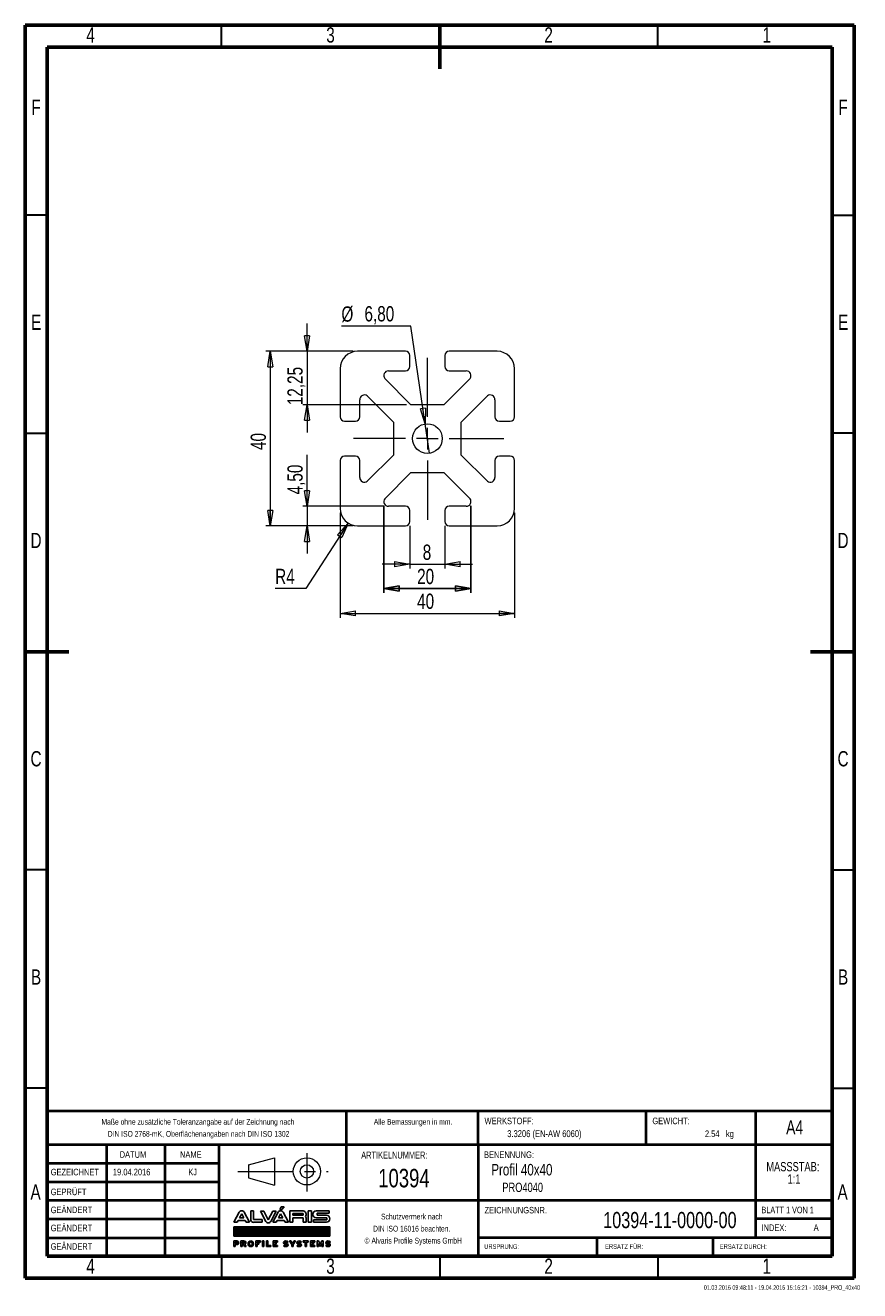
# Model space of a CAD drawing. Header units: millimetres. Extents: x 15 to 206, y 2 to 292.
import ezdxf

# ---------------------------------------------------------------- set-up
doc = ezdxf.new("R2010")
doc.units = ezdxf.units.MM
doc.header["$PDSIZE"] = -1
doc.linetypes.add('CENTERX2', pattern=[20.32, 12.7, -2.54, 2.54, -2.54])
for name, color, linetype in [('FORMAT', 7, 'Continuous'), ('GRAU', 8, 'Continuous'), ('SLD-0', 179, 'Continuous')]:
    doc.layers.add(name, color=color, linetype=linetype)
doc.styles.add('SLDTEXTSTYLE0', font='TXT', dxfattribs={"width": 0.75})
doc.styles.add('SLDTEXTSTYLE1', font='TXT', dxfattribs={"width": 0.692308})
doc.styles.add('SLDTEXTSTYLE2', font='TXT', dxfattribs={"width": 0.7})
doc.dimstyles.new('SLDDIMSTYLE0', dxfattribs={"dimtxt": 3.5, "dimasz": 3.556, "dimexe": 0, "dimexo": 0.0625, "dimgap": 0.875, "dimtad": 1, "dimrnd": 1e-09, "dimzin": 12, "dimdsep": 46, "dimtxsty": 'SLDTEXTSTYLE0', "dimblk1": 'CLOSED', "dimblk2": 'CLOSED', "dimsah": 1, "dimcen": 0.09, "dimadec": 0, "dimazin": 3, "dimtfac": 1, "dimtofl": 0, "dimtmove": 0, "dimatfit": 3, "dimldrblk": 'CLOSED', "dimfxl": 1, "dimfrac": 2, "dimtolj": 1, "dimtzin": 12, "dimarcsym": 0})
doc.dimstyles.new('SLDDIMSTYLE1', dxfattribs={"dimtxt": 3.5, "dimasz": 3.556, "dimexe": 0, "dimexo": 0.0625, "dimgap": 0.875, "dimtad": 0, "dimtih": 1, "dimtoh": 1, "dimrnd": 1e-09, "dimzin": 12, "dimdsep": 46, "dimtxsty": 'SLDTEXTSTYLE0', "dimblk1": 'NONE', "dimblk2": 'CLOSED', "dimsah": 1, "dimcen": 0, "dimadec": 0, "dimazin": 3, "dimtfac": 1, "dimtmove": 0, "dimatfit": 3, "dimldrblk": 'NONE', "dimfxl": 1, "dimfrac": 2, "dimtolj": 1, "dimtzin": 12, "dimarcsym": 0})
doc.dimstyles.new('SLDDIMSTYLE2', dxfattribs={"dimtxt": 3.5, "dimasz": 3.556, "dimexe": 0, "dimexo": 0.0625, "dimgap": 0.875, "dimtad": 1, "dimrnd": 1e-09, "dimzin": 12, "dimdsep": 46, "dimtxsty": 'SLDTEXTSTYLE0', "dimblk1": 'CLOSED', "dimblk2": 'CLOSED', "dimsah": 1, "dimcen": 0.09, "dimadec": 0, "dimazin": 3, "dimtfac": 1, "dimtmove": 0, "dimatfit": 0, "dimldrblk": 'CLOSED', "dimfxl": 1, "dimfrac": 2, "dimtolj": 1, "dimtzin": 12, "dimarcsym": 0})
doc.dimstyles.new('SLDDIMSTYLE3', dxfattribs={"dimtxt": 3.5, "dimasz": 3.556, "dimexe": 0, "dimexo": 0.0625, "dimgap": 0.875, "dimtad": 0, "dimtih": 1, "dimtoh": 1, "dimrnd": 1e-09, "dimzin": 12, "dimdsep": 46, "dimtxsty": 'SLDTEXTSTYLE0', "dimblk1": 'CLOSED', "dimblk2": 'CLOSED', "dimsah": 1, "dimcen": 0, "dimadec": 0, "dimazin": 3, "dimtfac": 1, "dimtofl": 0, "dimtmove": 0, "dimatfit": 3, "dimldrblk": 'CLOSED', "dimfxl": 1, "dimfrac": 2, "dimtolj": 1, "dimtzin": 12, "dimarcsym": 0})

# ---------------------------------------------------------------- blocks, each defined once
blk = doc.blocks.new('Block2')
at = {"color": 7, "linetype": 'Continuous', "lineweight": 0}
for p, q in [((276.07, 30.81), (282.06, 32.4)), ((282.06, 32.4), (282.06, 26.16)), ((276.07, 30.81), (276.07, 27.78)), ((276.07, 27.78), (282.06, 26.16))]:
    blk.add_line(p, q, dxfattribs=at)
at = {"color": 7, "linetype": 'CENTERX2', "lineweight": 0}
for p, q in [((289.49, 33.46), (289.49, 24.67)), ((273.66, 29.29), (294.36, 29.29))]:
    blk.add_line(p, q, dxfattribs=at)
at = {"color": 7, "linetype": 'Continuous', "lineweight": 0}
for radius in [3.12, 1.52]:
    blk.add_circle((289.49, 29.29), radius, dxfattribs=at)
blk.add_attdef('AUTOATTR7', (0, 0), '', height=1, dxfattribs=at)
blk = doc.blocks.new('ALVARIS-LOGO_BL1')
at = {"layer": 'SLD-0', "color": 2, "linetype": 'Continuous'}
for p, q in [((-368.6, 33.5), (-327.7, 110.4)), ((-325.1, 67.6), (-308.8, 98.1)), ((-308.8, 98.1), (-292.6, 67.6)), ((-249, 33.5), (-289.9, 110.4)), ((-239.9, 121.2), (-218.3, 121.2)), ((-239.9, 121.2), (-239.9, 55)), ((-218.3, 121.2), (-218.3, 55)), ((-139.8, 117.8), (-165.3, 117.8)), ((-165.3, 117.8), (-124.3, 40.9)), ((-105.4, 53.2), (-139.8, 117.8)), ((-71, 117.8), (-105.4, 53.2)), ((-45.6, 117.8), (-86.5, 40.9)), ((-71.1, 33.5), (-30.2, 110.4)), ((-45.6, 117.8), (-71, 117.8)), ((-27.6, 67.6), (-11.3, 98.1)), ((-18.5, 130.5), (-6, 152.4)), ((-18.5, 130.5), (-2.9, 130.5)), ((-11.3, 98.1), (4.9, 67.6)), ((-6, 152.4), (14.6, 152.4)), ((-2.9, 130.5), (14.6, 152.4)), ((48.5, 33.5), (7.6, 110.4)), ((59.3, 33.5), (59.3, 121.2)), ((59.3, 121.2), (161.1, 121.2)), ((82.2, 100.8), (82.2, 88)), ((161.1, 100.8), (82.2, 100.8)), ((161.1, 88), (161.1, 100.8)), ((198.5, 33.5), (198.5, 121.2)), ((198.5, 121.2), (224.9, 121.2)), ((224.9, 33.5), (224.9, 121.2)), ((260.8, 121.2), (359.8, 121.2)), ((359.8, 102.2), (267.3, 102.2)), ((267.3, 102.2), (267.3, 88)), ((359.8, 121.2), (359.8, 102.2)), ((-368.6, 33.5), (-343.2, 33.5)), ((-343.2, 33.5), (-335.2, 48.5)), ((-335.2, 48.5), (-282.4, 48.5)), ((-292.6, 67.6), (-325.1, 67.6)), ((-282.4, 48.5), (-274.4, 33.5)), ((-274.4, 33.5), (-249, 33.5)), ((-218.3, 55), (-151.8, 55)), ((-151.8, 33.5), (-218.3, 33.5)), ((-151.8, 55), (-151.8, 33.5)), ((-71.1, 33.5), (-45.7, 33.5)), ((-45.7, 33.5), (-37.7, 48.5)), ((-37.7, 48.5), (15.1, 48.5)), ((4.9, 67.6), (-27.6, 67.6)), ((15.1, 48.5), (23.1, 33.5)), ((23.1, 33.5), (48.5, 33.5)), ((82.2, 33.5), (59.3, 33.5)), ((82.2, 88), (161.1, 88)), ((82.2, 67.6), (82.2, 33.5)), ((82.2, 67.6), (161.1, 67.6)), ((161.1, 67.6), (161.1, 33.5)), ((161.1, 33.5), (184, 33.5)), ((184, 33.5), (184, 67.6)), ((224.9, 33.5), (198.5, 33.5)), ((241.1, 33.5), (241.1, 52.7)), ((241.1, 52.7), (341.3, 52.7)), ((241.1, 33.5), (340, 33.5)), ((341.3, 67.6), (260.8, 67.6)), ((267.3, 88), (340, 88)), ((341.3, 52.7), (341.3, 67.6)), ((-368.6, -1.7), (365.4, -1.7)), ((-368.6, -72.5), (-368.6, -1.7)), ((365.4, -1.7), (-368.6, -1.7)), ((-368.6, -1.7), (-368.6, -72.5)), ((-368.6, -71.5), (-298.8, -1.7)), ((-368.6, -67.5), (-302.8, -1.7)), ((-368.6, -63.6), (-306.7, -1.7)), ((-368.6, -59.6), (-310.7, -1.7)), ((-368.6, -55.7), (-314.6, -1.7)), ((-368.6, -51.7), (-318.6, -1.7)), ((-368.6, -47.8), (-322.5, -1.7)), ((-368.6, -43.8), (-326.5, -1.7)), ((-368.6, -39.9), (-330.5, -1.7)), ((-368.6, -35.9), (-334.4, -1.7)), ((-368.6, -31.9), (-338.4, -1.7)), ((-368.6, -28), (-342.3, -1.7)), ((-368.6, -24), (-346.3, -1.7)), ((-368.6, -20.1), (-350.2, -1.7)), ((-368.6, -16.1), (-354.2, -1.7)), ((-368.6, -12.2), (-358.1, -1.7)), ((-368.6, -8.2), (-362.1, -1.7)), ((-368.6, -4.3), (-366, -1.7)), ((365.4, -72.5), (-368.6, -72.5)), ((-368.6, -72.5), (365.4, -72.5)), ((-365.7, -72.5), (-294.9, -1.7)), ((-361.7, -72.5), (-290.9, -1.7)), ((-357.8, -72.5), (-287, -1.7)), ((-353.8, -72.5), (-283, -1.7)), ((-349.8, -72.5), (-279.1, -1.7)), ((-345.9, -72.5), (-275.1, -1.7)), ((-341.9, -72.5), (-271.2, -1.7)), ((-338, -72.5), (-267.2, -1.7)), ((-334, -72.5), (-263.2, -1.7)), ((-330.1, -72.5), (-259.3, -1.7)), ((-326.1, -72.5), (-255.3, -1.7)), ((-322.2, -72.5), (-251.4, -1.7)), ((-318.2, -72.5), (-247.4, -1.7)), ((-314.3, -72.5), (-243.5, -1.7)), ((-310.3, -72.5), (-239.5, -1.7)), ((-306.4, -72.5), (-235.6, -1.7)), ((-302.4, -72.5), (-231.6, -1.7)), ((-298.5, -72.5), (-227.7, -1.7)), ((-294.5, -72.5), (-223.7, -1.7)), ((-290.5, -72.5), (-219.8, -1.7)), ((-286.6, -72.5), (-215.8, -1.7)), ((-282.6, -72.5), (-211.8, -1.7)), ((-278.7, -72.5), (-207.9, -1.7)), ((-274.7, -72.5), (-203.9, -1.7)), ((-270.8, -72.5), (-200, -1.7)), ((-266.8, -72.5), (-196, -1.7)), ((-262.9, -72.5), (-192.1, -1.7)), ((-258.9, -72.5), (-188.1, -1.7)), ((-255, -72.5), (-184.2, -1.7)), ((-251, -72.5), (-180.2, -1.7)), ((-247.1, -72.5), (-176.3, -1.7)), ((-243.1, -72.5), (-172.3, -1.7)), ((-239.2, -72.5), (-168.4, -1.7)), ((-235.2, -72.5), (-164.4, -1.7)), ((-231.2, -72.5), (-160.5, -1.7)), ((-227.3, -72.5), (-156.5, -1.7)), ((-223.3, -72.5), (-152.5, -1.7)), ((-219.4, -72.5), (-148.6, -1.7)), ((-215.4, -72.5), (-144.6, -1.7)), ((-211.5, -72.5), (-140.7, -1.7)), ((-207.5, -72.5), (-136.7, -1.7)), ((-203.6, -72.5), (-132.8, -1.7)), ((-199.6, -72.5), (-128.8, -1.7)), ((-195.7, -72.5), (-124.9, -1.7)), ((-191.7, -72.5), (-120.9, -1.7)), ((-187.8, -72.5), (-117, -1.7)), ((-183.8, -72.5), (-113, -1.7)), ((-179.8, -72.5), (-109.1, -1.7)), ((-175.9, -72.5), (-105.1, -1.7)), ((-171.9, -72.5), (-101.2, -1.7)), ((-168, -72.5), (-97.2, -1.7)), ((-164, -72.5), (-93.2, -1.7)), ((-160.1, -72.5), (-89.3, -1.7)), ((-156.1, -72.5), (-85.3, -1.7)), ((-152.2, -72.5), (-81.4, -1.7)), ((-148.2, -72.5), (-77.4, -1.7)), ((-144.3, -72.5), (-73.5, -1.7)), ((-140.3, -72.5), (-69.5, -1.7)), ((-136.4, -72.5), (-65.6, -1.7)), ((-132.4, -72.5), (-61.6, -1.7)), ((-128.5, -72.5), (-57.7, -1.7)), ((-124.5, -72.5), (-53.7, -1.7)), ((-120.5, -72.5), (-49.8, -1.7)), ((-116.6, -72.5), (-45.8, -1.7)), ((-112.6, -72.5), (-41.8, -1.7)), ((-108.7, -72.5), (-37.9, -1.7)), ((-104.7, -72.5), (-33.9, -1.7)), ((-100.8, -72.5), (-30, -1.7)), ((-96.8, -72.5), (-26, -1.7)), ((-92.9, -72.5), (-22.1, -1.7)), ((-88.9, -72.5), (-18.1, -1.7)), ((-85, -72.5), (-14.2, -1.7)), ((-81, -72.5), (-10.2, -1.7)), ((-77.1, -72.5), (-6.3, -1.7)), ((-73.1, -72.5), (-2.3, -1.7)), ((-69.2, -72.5), (1.6, -1.7)), ((-65.2, -72.5), (5.6, -1.7)), ((-61.2, -72.5), (9.5, -1.7)), ((-57.3, -72.5), (13.5, -1.7)), ((-53.3, -72.5), (17.5, -1.7)), ((-49.4, -72.5), (21.4, -1.7)), ((-45.4, -72.5), (25.4, -1.7)), ((-41.5, -72.5), (29.3, -1.7)), ((-37.5, -72.5), (33.3, -1.7)), ((-33.6, -72.5), (37.2, -1.7)), ((-29.6, -72.5), (41.2, -1.7)), ((-25.7, -72.5), (45.1, -1.7)), ((-21.7, -72.5), (49.1, -1.7)), ((-17.8, -72.5), (53, -1.7)), ((-13.8, -72.5), (57, -1.7)), ((-9.8, -72.5), (60.9, -1.7)), ((-5.9, -72.5), (64.9, -1.7)), ((-1.9, -72.5), (68.8, -1.7)), ((2, -72.5), (72.8, -1.7)), ((6, -72.5), (76.8, -1.7)), ((9.9, -72.5), (80.7, -1.7)), ((13.9, -72.5), (84.7, -1.7)), ((17.8, -72.5), (88.6, -1.7)), ((21.8, -72.5), (92.6, -1.7)), ((25.7, -72.5), (96.5, -1.7)), ((29.7, -72.5), (100.5, -1.7)), ((33.6, -72.5), (104.4, -1.7)), ((37.6, -72.5), (108.4, -1.7)), ((41.5, -72.5), (112.3, -1.7)), ((45.5, -72.5), (116.3, -1.7)), ((49.5, -72.5), (120.2, -1.7)), ((53.4, -72.5), (124.2, -1.7)), ((57.4, -72.5), (128.1, -1.7)), ((61.3, -72.5), (132.1, -1.7)), ((65.3, -72.5), (136.1, -1.7)), ((69.2, -72.5), (140, -1.7)), ((73.2, -72.5), (144, -1.7)), ((77.1, -72.5), (147.9, -1.7)), ((81.1, -72.5), (151.9, -1.7)), ((85, -72.5), (155.8, -1.7)), ((89, -72.5), (159.8, -1.7)), ((92.9, -72.5), (163.7, -1.7)), ((96.9, -72.5), (167.7, -1.7)), ((100.8, -72.5), (171.6, -1.7)), ((104.8, -72.5), (175.6, -1.7)), ((108.8, -72.5), (179.5, -1.7)), ((112.7, -72.5), (183.5, -1.7)), ((116.7, -72.5), (187.5, -1.7)), ((120.6, -72.5), (191.4, -1.7)), ((124.6, -72.5), (195.4, -1.7)), ((128.5, -72.5), (199.3, -1.7)), ((132.5, -72.5), (203.3, -1.7)), ((136.4, -72.5), (207.2, -1.7)), ((140.4, -72.5), (211.2, -1.7)), ((144.3, -72.5), (215.1, -1.7)), ((148.3, -72.5), (219.1, -1.7)), ((152.2, -72.5), (223, -1.7)), ((156.2, -72.5), (227, -1.7)), ((160.1, -72.5), (230.9, -1.7)), ((164.1, -72.5), (234.9, -1.7)), ((168.1, -72.5), (238.8, -1.7)), ((172, -72.5), (242.8, -1.7)), ((176, -72.5), (246.8, -1.7)), ((179.9, -72.5), (250.7, -1.7)), ((183.9, -72.5), (254.7, -1.7)), ((187.8, -72.5), (258.6, -1.7)), ((191.8, -72.5), (262.6, -1.7)), ((195.7, -72.5), (266.5, -1.7)), ((199.7, -72.5), (270.5, -1.7)), ((203.6, -72.5), (274.4, -1.7)), ((207.6, -72.5), (278.4, -1.7)), ((211.5, -72.5), (282.3, -1.7)), ((215.5, -72.5), (286.3, -1.7)), ((219.5, -72.5), (290.2, -1.7)), ((223.4, -72.5), (294.2, -1.7)), ((227.4, -72.5), (298.1, -1.7)), ((231.3, -72.5), (302.1, -1.7)), ((235.3, -72.5), (306.1, -1.7)), ((239.2, -72.5), (310, -1.7)), ((243.2, -72.5), (314, -1.7)), ((247.1, -72.5), (317.9, -1.7)), ((251.1, -72.5), (321.9, -1.7)), ((255, -72.5), (325.8, -1.7)), ((259, -72.5), (329.8, -1.7)), ((262.9, -72.5), (333.7, -1.7)), ((266.9, -72.5), (337.7, -1.7)), ((270.8, -72.5), (341.6, -1.7)), ((274.8, -72.5), (345.6, -1.7)), ((278.8, -72.5), (349.5, -1.7)), ((282.7, -72.5), (353.5, -1.7)), ((286.7, -72.5), (357.5, -1.7)), ((290.6, -72.5), (361.4, -1.7)), ((294.6, -72.5), (365.4, -1.7)), ((298.5, -72.5), (365.4, -5.6)), ((302.5, -72.5), (365.4, -9.5)), ((306.4, -72.5), (365.4, -13.5)), ((310.4, -72.5), (365.4, -17.4)), ((314.3, -72.5), (365.4, -21.4)), ((318.3, -72.5), (365.4, -25.3)), ((322.2, -72.5), (365.4, -29.3)), ((326.2, -72.5), (365.4, -33.2)), ((330.1, -72.5), (365.4, -37.2)), ((334.1, -72.5), (365.4, -41.1)), ((338.1, -72.5), (365.4, -45.1)), ((342, -72.5), (365.4, -49.1)), ((346, -72.5), (365.4, -53)), ((349.9, -72.5), (365.4, -57)), ((353.9, -72.5), (365.4, -60.9)), ((357.8, -72.5), (365.4, -64.9)), ((361.8, -72.5), (365.4, -68.8)), ((365.4, -1.7), (365.4, -72.5)), ((365.4, -72.5), (365.4, -1.7)), ((-368.6, -108.1), (-368.6, -152.4)), ((-368.6, -108.1), (-345.2, -108.1)), ((-368.6, -152.4), (-359.4, -152.4)), ((-359.4, -127.2), (-359.4, -117.3)), ((-359.4, -117.3), (-346.2, -117.3)), ((-359.4, -127.2), (-346.2, -127.2)), ((-359.4, -152.4), (-359.4, -136.5)), ((-359.4, -136.5), (-345.2, -136.5)), ((-314.5, -108.1), (-314.5, -152.4)), ((-314.5, -108.1), (-291.1, -108.1)), ((-314.5, -152.4), (-305.3, -152.4)), ((-305.3, -127.2), (-305.3, -117.3)), ((-305.3, -117.3), (-292, -117.3)), ((-305.3, -127.2), (-292, -127.2)), ((-305.3, -152.4), (-305.3, -136.5)), ((-305.3, -136.5), (-295.3, -136.5)), ((-295.3, -136.5), (-286.5, -152.4)), ((-275, -152.4), (-286.5, -152.4)), ((-284.6, -134.9), (-275, -152.4)), ((-200.9, -108.1), (-166.2, -108.1)), ((-200.9, -152.4), (-200.9, -108.1)), ((-191.2, -152.4), (-200.9, -152.4)), ((-166.2, -117.3), (-191.2, -117.3)), ((-191.2, -117.3), (-191.2, -124.8)), ((-191.2, -124.8), (-176.7, -124.8)), ((-176.7, -133.5), (-191.2, -133.5)), ((-191.2, -133.5), (-191.2, -152.4)), ((-176.7, -124.8), (-176.7, -133.5)), ((-166.2, -108.1), (-166.2, -117.3)), ((-149.7, -108.1), (-140, -108.1)), ((-149.7, -152.4), (-149.7, -108.1)), ((-140, -152.4), (-149.7, -152.4)), ((-140, -108.1), (-140, -152.4)), ((-119.3, -108.1), (-119.3, -152.4)), ((-109.6, -108.1), (-119.3, -108.1)), ((-119.3, -152.4), (-85.2, -152.4)), ((-109.6, -142.7), (-109.6, -108.1)), ((-85.2, -142.7), (-109.6, -142.7)), ((-85.2, -152.4), (-85.2, -142.7)), ((-68.9, -152.4), (-68.9, -108.1)), ((-68.9, -108.1), (-35, -108.1)), ((-35, -152.4), (-68.9, -152.4)), ((-35, -117.3), (-58.9, -117.3)), ((-58.9, -117.3), (-58.9, -124.8)), ((-58.9, -124.8), (-45.3, -124.8)), ((-45.3, -132.9), (-58.9, -132.9)), ((-58.9, -132.9), (-58.9, -142.7)), ((-58.9, -142.7), (-35, -142.7)), ((-45.3, -124.8), (-45.3, -132.9)), ((-35, -108.1), (-35, -117.3)), ((-35, -142.7), (-35, -152.4)), ((17.6, -139.1), (10.3, -145.2)), ((27, -126.1), (28.9, -126.1)), ((27, -135.3), (28.9, -135.3)), ((38.3, -122.2), (45.7, -116.2)), ((55.9, -108.1), (67.4, -108.1)), ((74.5, -135.1), (55.9, -108.1)), ((67.4, -108.1), (79.2, -127.4)), ((74.5, -152.4), (74.5, -135.1)), ((83.9, -152.4), (74.5, -152.4)), ((79.2, -127.4), (91, -108.1)), ((102.5, -108.1), (83.9, -135.1)), ((83.9, -135.1), (83.9, -152.4)), ((91, -108.1), (102.5, -108.1)), ((120.4, -139.1), (113, -145.2)), ((129.8, -126.1), (131.6, -126.1)), ((129.8, -135.3), (131.6, -135.3)), ((141.1, -122.2), (148.4, -116.2)), ((161.8, -117.3), (161.8, -108.1)), ((161.8, -108.1), (199.3, -108.1)), ((175.8, -117.3), (161.8, -117.3)), ((175.8, -152.4), (175.8, -117.3)), ((185.6, -152.4), (175.8, -152.4)), ((199.3, -117.3), (185.6, -117.3)), ((185.6, -117.3), (185.6, -152.4)), ((199.3, -108.1), (199.3, -117.3)), ((216.2, -152.4), (216.2, -108.1)), ((216.2, -108.1), (250.1, -108.1)), ((250.1, -152.4), (216.2, -152.4)), ((250.1, -117.3), (226.2, -117.3)), ((226.2, -117.3), (226.2, -124.8)), ((226.2, -124.8), (239.8, -124.8)), ((239.8, -132.9), (226.2, -132.9)), ((226.2, -132.9), (226.2, -142.7)), ((226.2, -142.7), (250.1, -142.7)), ((239.8, -124.8), (239.8, -132.9)), ((250.1, -108.1), (250.1, -117.3)), ((250.1, -142.7), (250.1, -152.4)), ((268.4, -152.4), (268.4, -108.1)), ((268.4, -108.1), (278, -108.1)), ((278.4, -152.4), (268.4, -152.4)), ((291.1, -134.4), (278, -108.1)), ((278.4, -127.9), (291.1, -152.4)), ((278.4, -127.9), (278.4, -152.4)), ((291.1, -134.4), (304.2, -108.1)), ((303.8, -127.9), (291.1, -152.4)), ((303.8, -127.9), (303.8, -152.4)), ((303.8, -152.4), (313.8, -152.4)), ((304.2, -108.1), (313.8, -108.1)), ((313.8, -152.4), (313.8, -108.1)), ((340.6, -139.1), (333.2, -145.2)), ((350, -126.1), (351.9, -126.1)), ((350, -135.3), (351.9, -135.3)), ((361.3, -122.2), (368.6, -116.2))]:
    blk.add_line(p, q, dxfattribs=at)
for centre, radius, start, end in [((-308.8, 99.3), 21.9, 30.42764, 149.57236), ((-11.3, 99.3), 21.9, 30.42764, 149.57236), ((156.9, 94.5), 27, 321.76228, 80.96222), ((262.3, 94.4), 26.9, 93.03544, 266.96456), ((-218.3, 55), 21.6, 180, 270), ((-105.4, 52), 21.9, 210.42764, 329.57236), ((161, 61.2), 23.9, 15.46235, 43.90993), ((338.1, 60.7), 27.3, 273.93117, 86.06883), ((-346.2, -122.3), 4.96, 270, 90), ((-345.2, -122.3), 14.2, 270, 90), ((-292, -122.3), 4.96, 270, 90), ((-291.1, -122.3), 14.2, 297.02151, 90), ((28.9, -127.2), 16.5, 226.72744, 270.01421), ((27, -134.2), 16.5, 46.72744, 90.01421), ((131.6, -127.2), 16.5, 226.72744, 270.01421), ((129.8, -134.2), 16.5, 46.72744, 90.01421), ((351.9, -127.2), 16.5, 226.72744, 270.01421), ((350, -134.2), 16.5, 46.72744, 90.01421)]:
    blk.add_arc(centre, radius, start, end, dxfattribs=at)
for centre, major_axis, ratio in [((-239.3, -130.2), (0, 22.2), 0.948396), ((-239.3, -130.1), (0, 13.9), 0.802774)]:
    blk.add_ellipse(centre, major_axis=major_axis, ratio=ratio, dxfattribs=at)
for centre, major_axis, ratio, start_param, end_param in [((27, -122.1), (-16.6, 0), 0.794296, 4.712389, 7.853982), ((28.9, -139.2), (20.9, 0), 0.630369, 3.608164, 4.712389), ((27, -121.9), (-6.28, 0), 0.661774, 4.712389, 7.853982), ((27, -122.1), (-20.9, 0), 0.630369, 3.608164, 4.712389), ((28.9, -139.2), (16.6, 0), 0.794296, 4.712389, 7.853982), ((28.9, -139.5), (6.28, 0), 0.661774, 4.712389, 7.853982), ((129.8, -122.1), (-16.6, 0), 0.794296, 4.712389, 7.853982), ((131.6, -139.2), (20.9, 0), 0.630369, 3.608164, 4.712389), ((129.8, -121.9), (-6.28, 0), 0.661774, 4.712389, 7.853982), ((129.8, -122.1), (-20.9, 0), 0.630369, 3.608164, 4.712389), ((131.6, -139.2), (16.6, 0), 0.794296, 4.712389, 7.853982), ((131.6, -139.5), (6.28, 0), 0.661774, 4.712389, 7.853982), ((350, -122.1), (-16.6, 0), 0.794296, 4.712389, 7.853982), ((351.9, -139.2), (20.9, 0), 0.630369, 3.608164, 4.712389), ((350, -121.9), (-6.28, 0), 0.661774, 4.712389, 7.853982), ((350, -122.1), (-20.9, 0), 0.630369, 3.608164, 4.712389), ((351.9, -139.2), (16.6, 0), 0.794296, 4.712389, 7.853982), ((351.9, -139.5), (6.28, 0), 0.661774, 4.712389, 7.853982)]:
    blk.add_ellipse(centre, major_axis=major_axis, ratio=ratio, start_param=start_param, end_param=end_param, dxfattribs=at)
blk = doc.blocks.new('SW_NOTE_0')
at = {"color": 0, "linetype": 'Continuous', "lineweight": 0, "char_height": 2.117, "attachment_point": 2, "style": 'SLDTEXTSTYLE0'}
for s, insert in [('MASSSTAB:', (6.98, 2.73)), ('1:1', (7.25, -0.09))]:
    blk.add_mtext(s, dxfattribs=dict(at, insert=insert))
blk = doc.blocks.new('SW_NOTE_1')
at = {"color": 0, "linetype": 'Continuous', "lineweight": 0, "char_height": 1.3229, "attachment_point": 2, "style": 'SLDTEXTSTYLE2'}
for s, insert in [('Schutzvermerk nach', (8.16, 1.71)), ('DIN ISO 16016 beachten.', (8.15, -1.06)), ('© Alvaris Profile Systems GmbH', (8.5, -3.82))]:
    blk.add_mtext(s, dxfattribs=dict(at, insert=insert))
blk = doc.blocks.new('SW_NOTE_2')
at = {"color": 0, "linetype": 'Continuous', "lineweight": 0, "char_height": 1.3229, "attachment_point": 2, "style": 'SLDTEXTSTYLE2'}
for s, insert in [('Maße ohne zusätzliche Toleranzangabe auf der Zeichnung nach', (25.55, 1.71)), ('DIN ISO 2768-mK, Oberflächenangaben nach DIN ISO 1302', (25.69, -1.06))]:
    blk.add_mtext(s, dxfattribs=dict(at, insert=insert))
blk = doc.blocks.new('_CLOSED')
at = {"color": 0, "linetype": 'ByBlock', "lineweight": -2}
for p, q in [((-1, 0.166667), (0, 0)), ((-1, 0.166667), (-1, -0.166667)), ((0, 0), (-1, -0.166667)), ((0, 0), (-1, 0))]:
    blk.add_line(p, q, dxfattribs=at)
blk = doc.blocks.new('_D')
at = {"layer": 'GRAU'}
for p, q in [((97.17, 181.9), (97.17, 161.98)), ((117.17, 181.9), (117.17, 161.98)), ((97.17, 162.98), (117.17, 162.98))]:
    blk.add_line(p, q, dxfattribs=at)
at = {"layer": 'GRAU', "xscale": 3.556, "yscale": 3.556, "rotation": 180}
blk.add_blockref('_CLOSED', (97.17, 162.98), dxfattribs=at)
at = {"layer": 'GRAU', "xscale": 3.556, "yscale": 3.556}
blk.add_blockref('_CLOSED', (117.17, 162.98), dxfattribs=at)
at = {"layer": 'GRAU', "insert": (104.82, 167.49), "char_height": 3.5, "attachment_point": 1, "style": 'SLDTEXTSTYLE0'}
blk.add_mtext('20', dxfattribs=at)
blk = doc.blocks.new('_D_1')
at = {"color": 7, "linetype": 'Continuous', "lineweight": 0}
for p, q in [((90.17, 217.32), (70.17, 217.32)), ((71.17, 217.32), (71.17, 177.32)), ((90.17, 177.32), (70.17, 177.32))]:
    blk.add_line(p, q, dxfattribs=at)
at = {"color": 7, "linetype": 'Continuous', "lineweight": 0, "xscale": 3.556, "yscale": 3.556}
for p, rotation in [((71.17, 217.32, -500), 90), ((71.17, 177.32, -500), 270)]:
    blk.add_blockref('_CLOSED', p, dxfattribs=dict(at, rotation=rotation))
at = {"color": 7, "linetype": 'Continuous', "lineweight": 0, "insert": (66.66, 194.7), "char_height": 3.5, "attachment_point": 1, "rotation": 90, "style": 'SLDTEXTSTYLE0'}
blk.add_mtext('40', dxfattribs=at)
blk = doc.blocks.new('_D_2')
at = {"color": 7, "linetype": 'Continuous', "lineweight": 0}
for p, q in [((103.38, 223.1), (87.47, 223.1)), ((106.68, 200.68), (103.38, 223.1)), ((107.67, 193.96), (106.68, 200.68))]:
    blk.add_line(p, q, dxfattribs=at)
at = {"color": 7, "linetype": 'Continuous', "lineweight": 0, "xscale": 3.556, "yscale": 3.556, "rotation": 278.3583069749}
blk.add_blockref('_CLOSED', (106.68, 200.68, -500), dxfattribs=at)
at = {"color": 7, "linetype": 'Continuous', "lineweight": 0, "char_height": 3.5, "attachment_point": 1, "style": 'SLDTEXTSTYLE0'}
for s, insert in [('%%c', (87.47, 227.61)), ('6,80', (92.75, 227.67))]:
    blk.add_mtext(s, dxfattribs=dict(at, insert=insert))
blk = doc.blocks.new('_NONE')
blk = doc.blocks.new('_D_3')
at = {"color": 7, "linetype": 'Continuous', "lineweight": 0}
for p, q in [((79.59, 181.82), (79.59, 193.58)), ((97.26, 181.82), (78.59, 181.82)), ((79.59, 181.82), (79.59, 177.32)), ((90.17, 177.32), (78.59, 177.32)), ((79.59, 177.32), (79.59, 170.97))]:
    blk.add_line(p, q, dxfattribs=at)
at = {"color": 7, "linetype": 'Continuous', "lineweight": 0, "xscale": 3.556, "yscale": 3.556}
for p, rotation in [((79.59, 181.82, -500), 270), ((79.59, 177.32, -500), 90)]:
    blk.add_blockref('_CLOSED', p, dxfattribs=dict(at, rotation=rotation))
at = {"color": 7, "linetype": 'Continuous', "lineweight": 0, "insert": (75.08, 184.53), "char_height": 3.5, "attachment_point": 1, "rotation": 90, "style": 'SLDTEXTSTYLE0'}
blk.add_mtext('4,50', dxfattribs=at)
blk = doc.blocks.new('_D_4')
at = {"color": 7, "linetype": 'Continuous', "lineweight": 0}
for p, q in [((79.59, 217.32), (79.59, 223.67)), ((90.17, 217.32), (78.59, 217.32)), ((79.59, 217.32), (79.59, 205.07)), ((102.38, 205.07), (78.59, 205.07)), ((79.59, 205.07), (79.59, 198.72))]:
    blk.add_line(p, q, dxfattribs=at)
at = {"color": 7, "linetype": 'Continuous', "lineweight": 0, "xscale": 3.556, "yscale": 3.556}
for p, rotation in [((79.59, 217.32, -500), 270), ((79.59, 205.07, -500), 90)]:
    blk.add_blockref('_CLOSED', p, dxfattribs=dict(at, rotation=rotation))
at = {"color": 7, "linetype": 'Continuous', "lineweight": 0, "insert": (75.08, 204.96), "char_height": 3.5, "attachment_point": 1, "rotation": 90, "style": 'SLDTEXTSTYLE0'}
blk.add_mtext('12,25', dxfattribs=at)
blk = doc.blocks.new('_D_5')
at = {"color": 7, "linetype": 'Continuous', "lineweight": 0}
for p, q in [((103.17, 177.32), (103.17, 167.54)), ((111.17, 177.32), (111.17, 167.54)), ((103.17, 168.54), (96.82, 168.54)), ((103.17, 168.54), (111.17, 168.54)), ((111.17, 168.54), (117.52, 168.54))]:
    blk.add_line(p, q, dxfattribs=at)
at = {"color": 7, "linetype": 'Continuous', "lineweight": 0, "xscale": 3.556, "yscale": 3.556}
blk.add_blockref('_CLOSED', (103.17, 168.54, -500), dxfattribs=at)
at = {"color": 7, "linetype": 'Continuous', "lineweight": 0, "xscale": 3.556, "yscale": 3.556, "rotation": 180}
blk.add_blockref('_CLOSED', (111.17, 168.54, -500), dxfattribs=at)
at = {"color": 7, "linetype": 'Continuous', "lineweight": 0, "insert": (106.11, 173.05), "char_height": 3.5, "attachment_point": 1, "style": 'SLDTEXTSTYLE0'}
blk.add_mtext('8', dxfattribs=at)
blk = doc.blocks.new('_D_6')
at = {"color": 7, "linetype": 'Continuous', "lineweight": 0}
for p, q in [((87.17, 180.32), (87.17, 156.29)), ((127.17, 180.32), (127.17, 156.29)), ((87.17, 157.29), (127.17, 157.29))]:
    blk.add_line(p, q, dxfattribs=at)
at = {"color": 7, "linetype": 'Continuous', "lineweight": 0, "xscale": 3.556, "yscale": 3.556, "rotation": 180}
blk.add_blockref('_CLOSED', (87.17, 157.29, -500), dxfattribs=at)
at = {"color": 7, "linetype": 'Continuous', "lineweight": 0, "xscale": 3.556, "yscale": 3.556}
blk.add_blockref('_CLOSED', (127.17, 157.29, -500), dxfattribs=at)
at = {"color": 7, "linetype": 'Continuous', "lineweight": 0, "insert": (104.82, 161.81), "char_height": 3.5, "attachment_point": 1, "style": 'SLDTEXTSTYLE0'}
blk.add_mtext('40', dxfattribs=at)
blk = doc.blocks.new('_D_7')
at = {"color": 7, "linetype": 'Continuous', "lineweight": 0}
for p, q in [((89, 177.96), (79.29, 162.98)), ((79.29, 162.98), (72.28, 162.98))]:
    blk.add_line(p, q, dxfattribs=at)
at = {"color": 7, "linetype": 'Continuous', "lineweight": 0, "xscale": 3.556, "yscale": 3.556, "rotation": 57.0625463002}
blk.add_blockref('_CLOSED', (89, 177.96, -500), dxfattribs=at)
at = {"color": 7, "linetype": 'Continuous', "lineweight": 0, "insert": (72.28, 167.49), "char_height": 3.5, "attachment_point": 1, "style": 'SLDTEXTSTYLE0'}
blk.add_mtext('R4', dxfattribs=at)
blk = doc.blocks.new('SW_CENTERMARKSYMBOL_0')
at = {"color": 0, "linetype": 'Continuous', "lineweight": 0}
for p, q in [((0, 5), (0, 18.51)), ((-5, 0), (-16.94, 0)), ((0, 0), (-2.5, 0)), ((0, 0), (0, 2.5)), ((0, 0), (0, -2.5)), ((0, 0), (2.5, 0)), ((5, 0), (17.56, 0)), ((0, -5), (0, -18.63))]:
    blk.add_line(p, q, dxfattribs=at)
blk = doc.blocks.new('SW_CENTERMARKSYMBOL_1')
at = {"color": 0, "linetype": 'Continuous', "lineweight": 0}
for p, q in [((0, 5), (0, 5.9)), ((-5, 0), (-5.9, 0)), ((0, 0), (-2.5, 0)), ((0, 0), (0, 2.5)), ((0, 0), (0, -2.5)), ((0, 0), (2.5, 0)), ((5, 0), (5.9, 0)), ((0, -5), (0, -5.9))]:
    blk.add_line(p, q, dxfattribs=at)

msp = doc.modelspace()

# ---------------------------------------------------------------- linework, layer by layer
at = {"color": 7, "linetype": 'Continuous', "lineweight": 60}
for p, q in [((205, 292), (15, 292)), ((15, 292), (15, 5)), ((110, 282), (110, 292)), ((205, 5), (205, 292)), ((20, 287), (200, 287)), ((20, 10), (20, 287)), ((200, 287), (200, 10)), ((15, 148.5), (25, 148.5)), ((195, 148.5), (205, 148.5)), ((20, 10), (200, 10)), ((15, 5), (205, 5))]:
    msp.add_line(p, q, dxfattribs=at)
at = {"color": 7, "linetype": 'Continuous', "lineweight": 30}
for p, q in [((60, 287), (60, 292)), ((160, 287), (160, 292)), ((20, 248.5), (15, 248.5)), ((200, 248.5), (205, 248.5)), ((20, 198.5), (15, 198.5)), ((200, 198.651), (205, 198.651)), ((20, 98.5), (15, 98.5)), ((200, 98.5), (205, 98.5)), ((20, 48.5), (15, 48.5)), ((200, 48.5), (205, 48.5)), ((60, 10), (60, 5)), ((110, 10), (110, 5)), ((160, 10), (160, 5))]:
    msp.add_line(p, q, dxfattribs=at)
at = {"color": 7, "linetype": 'Continuous', "lineweight": 15}
for p, q in [((102.172, 217.321), (91.172, 217.321)), ((103.172, 213.821), (103.172, 216.321)), ((111.172, 216.321), (111.172, 213.821)), ((123.172, 217.321), (112.172, 217.321)), ((87.172, 213.321), (87.172, 202.321)), ((98.256, 212.821), (102.172, 212.821)), ((112.172, 212.821), (116.088, 212.821)), ((127.172, 202.321), (127.172, 213.321)), ((103.379, 205.071), (97.383, 211.094)), ((116.961, 211.094), (110.966, 205.071)), ((91.672, 202.321), (91.672, 206.237)), ((93.399, 207.11), (99.422, 201.114)), ((114.922, 201.114), (120.945, 207.11)), ((122.672, 206.237), (122.672, 202.321)), ((110.966, 205.071), (103.379, 205.071)), ((88.172, 201.321), (90.672, 201.321)), ((99.422, 201.114), (99.422, 193.527)), ((114.922, 193.527), (114.922, 201.114)), ((123.672, 201.321), (126.172, 201.321)), ((87.172, 192.321), (87.172, 181.321)), ((90.672, 193.321), (88.172, 193.321)), ((91.672, 188.405), (91.672, 192.321)), ((99.422, 193.527), (93.399, 187.532)), ((120.945, 187.532), (114.922, 193.527)), ((122.672, 192.321), (122.672, 188.405)), ((126.172, 193.321), (123.672, 193.321)), ((127.172, 181.321), (127.172, 192.321)), ((97.383, 183.548), (103.379, 189.571)), ((103.379, 189.571), (110.966, 189.571)), ((110.966, 189.571), (116.961, 183.548)), ((102.172, 181.821), (98.256, 181.821)), ((103.172, 178.321), (103.172, 180.821)), ((111.172, 180.821), (111.172, 178.321)), ((116.088, 181.821), (112.172, 181.821)), ((91.172, 177.321), (102.172, 177.321)), ((112.172, 177.321), (123.172, 177.321))]:
    msp.add_line(p, q, dxfattribs=at)
at = {"color": 7, "linetype": 'Continuous', "lineweight": 40}
for p, q in [((20, 65.25), (20, 10)), ((200, 43.263), (20, 43.263)), ((20, 43.263), (20, 10)), ((88.645, 35.5), (88.645, 43.263)), ((118.8, 35.5), (118.8, 43.263)), ((157.357, 35.5), (157.357, 43.263)), ((182.443, 35.5), (182.443, 43.263)), ((118.8, 35.5), (20, 35.5)), ((33.596, 35.5), (33.596, 10)), ((46.991, 35.5), (46.991, 10)), ((59.403, 35.5), (59.403, 10)), ((88.645, 10), (88.645, 35.5)), ((118.8, 35.5), (118.8, 10)), ((182.443, 35.5), (118.8, 35.5)), ((182.443, 14.325), (182.443, 35.5)), ((200, 35.5), (182.443, 35.5)), ((59.403, 31.25), (20, 31.25)), ((59.403, 27), (20, 27)), ((200, 22.75), (20, 22.75)), ((59.403, 18.475), (20, 18.475)), ((200, 18.575), (182.443, 18.575)), ((20, 14.25), (59.403, 14.25)), ((200, 14.25), (118.8, 14.25)), ((146.129, 10), (146.129, 14.25)), ((172.682, 10), (172.682, 14.25))]:
    msp.add_line(p, q, dxfattribs=at)
at = {"color": 7, "linetype": 'Continuous', "lineweight": 0}
msp.add_line((118.8, 14.25), (200, 14.25), dxfattribs=at)
at = {"color": 7, "linetype": 'Continuous', "lineweight": 15}
msp.add_circle((107.172, 197.321), 3.4, dxfattribs=at)
for centre, radius, start, end in [((91.172, 213.321), 4, 90, 180), ((102.172, 216.321), 1, 0, 90), ((112.172, 216.321), 1, 90, 180), ((123.172, 213.321), 4, 0, 90), ((98.256, 211.737), 1.084, 90, 216.37503), ((102.172, 213.821), 1, 270, 0), ((112.172, 213.821), 1, 180, 270), ((116.088, 211.737), 1.084, 323.62497, 90), ((92.756, 206.237), 1.084, 53.62497, 180), ((121.588, 206.237), 1.084, 0, 126.37503), ((88.172, 202.321), 1, 180, 270), ((90.672, 202.321), 1, 270, 0), ((123.672, 202.321), 1, 180, 270), ((126.172, 202.321), 1, 270, 0), ((88.172, 192.321), 1, 90, 180), ((90.672, 192.321), 1, 0, 90), ((123.672, 192.321), 1, 90, 180), ((126.172, 192.321), 1, 0, 90), ((92.756, 188.405), 1.084, 180, 306.37503), ((121.588, 188.405), 1.084, 233.62497, 0), ((98.256, 182.905), 1.084, 143.62497, 270), ((116.088, 182.905), 1.084, 270, 36.37503), ((91.172, 181.321), 4, 180, 270), ((102.172, 180.821), 1, 0, 90), ((112.172, 180.821), 1, 90, 180), ((123.172, 181.321), 4, 270, 0), ((102.172, 178.321), 1, 270, 0), ((112.172, 178.321), 1, 180, 270)]:
    msp.add_arc(centre, radius, start, end, dxfattribs=at)
at = {"color": 7, "linetype": 'Continuous', "lineweight": 0}
msp.add_point((200, 46.224), dxfattribs=at)

# ---------------------------------------------------------------- block references
for name, p in [('SW_CENTERMARKSYMBOL_0', (107.172, 197.321)), ('SW_CENTERMARKSYMBOL_1', (107.172, 197.321)), ('SW_NOTE_2', (29.024, 39.767)), ('SW_NOTE_0', (183.974, 28.867)), ('SW_NOTE_1', (95.436, 18.055))]:
    msp.add_blockref(name, p, dxfattribs=at)
at = {"color": 7, "linetype": 'Continuous'}
msp.add_blockref('Block2', (-209.927, 0.164), dxfattribs=at)
at = {"layer": 'FORMAT', "xscale": 0.03, "yscale": 0.03, "zscale": 0.03}
msp.add_blockref('ALVARIS-LOGO_BL1', (73.869, 16.777), dxfattribs=at)

# ---------------------------------------------------------------- texts
at = {"color": 7, "linetype": 'Continuous', "lineweight": 0}
for s, insert, char_height, attachment_point, style in [('4', (29.965, 291.541), 3.5, 2, 'SLDTEXTSTYLE0'), ('3', (84.965, 291.541), 3.5, 2, 'SLDTEXTSTYLE0'), ('2', (134.965, 291.541), 3.5, 2, 'SLDTEXTSTYLE0'), ('1', (184.965, 291.541), 3.5, 2, 'SLDTEXTSTYLE0'), ('F', (17.464, 274.982), 3.5, 2, 'SLDTEXTSTYLE0'), ('F', (202.464, 274.982), 3.5, 2, 'SLDTEXTSTYLE0'), ('E', (17.506, 225.732), 3.5, 2, 'SLDTEXTSTYLE0'), ('E', (202.506, 225.732), 3.5, 2, 'SLDTEXTSTYLE0'), ('D', (17.46, 175.732), 3.5, 2, 'SLDTEXTSTYLE0'), ('D', (202.46, 175.732), 3.5, 2, 'SLDTEXTSTYLE0'), ('C', (17.464, 125.732), 3.5, 2, 'SLDTEXTSTYLE0'), ('C', (202.464, 125.732), 3.5, 2, 'SLDTEXTSTYLE0'), ('B', (17.473, 75.732), 3.5, 2, 'SLDTEXTSTYLE0'), ('B', (202.473, 75.732), 3.5, 2, 'SLDTEXTSTYLE0'), ('Alle Bemassungen in mm.', (103.894, 41.472), 1.32292, 2, 'SLDTEXTSTYLE2'), ('WERKSTOFF:', (120.274, 41.761), 1.5, 1, 'SLDTEXTSTYLE0'), ('GEWICHT:', (158.753, 41.76), 1.4986, 1, 'SLDTEXTSTYLE0'), ('A4', (191.366, 41.128), 3.175, 2, 'SLDTEXTSTYLE0'), ('3.3206 (EN-AW 6060)', (142.512, 38.887), 1.5875, 3, 'SLDTEXTSTYLE0'), ('2.54', (174.135, 38.823), 1.4986, 3, 'SLDTEXTSTYLE0'), ('kg', (175.627, 38.823), 1.4986, 1, 'SLDTEXTSTYLE0'), ('DATUM', (36.633, 34.066), 1.5, 1, 'SLDTEXTSTYLE0'), ('NAME', (50.463, 34.066), 1.5, 1, 'SLDTEXTSTYLE0'), ('ARTIKELNUMMER:', (99.597, 33.981), 1.5875, 2, 'SLDTEXTSTYLE2'), ('BENENNUNG:', (120.156, 34.025), 1.5, 1, 'SLDTEXTSTYLE0'), ('GEZEICHNET', (20.83, 30.048), 1.5, 1, 'SLDTEXTSTYLE0'), ('19.04.2016', (35.09, 30.048), 1.5, 1, 'SLDTEXTSTYLE0'), ('KJ', (53.368, 30.048), 1.5, 2, 'SLDTEXTSTYLE0'), ('10394', (95.897, 30.031), 4.2333, 1, 'SLDTEXTSTYLE0'), ('Profil 40x40', (121.826, 31.162), 2.64583, 1, 'SLDTEXTSTYLE0'), ('A', (17.36, 26.482), 3.5, 2, 'SLDTEXTSTYLE0'), ('PRO4040', (124.36, 26.853), 2.1167, 1, 'SLDTEXTSTYLE0'), ('A', (202.36, 26.482), 3.5, 2, 'SLDTEXTSTYLE0'), ('GEPRÜFT', (20.819, 25.505), 1.5, 1, 'SLDTEXTSTYLE0'), ('GEÄNDERT', (20.822, 21.38), 1.5, 1, 'SLDTEXTSTYLE0'), ('ZEICHNUNGSNR.', (120.279, 21.317), 1.5, 1, 'SLDTEXTSTYLE0'), ('BLATT 1 VON 1', (183.765, 21.367), 1.5, 1, 'SLDTEXTSTYLE1'), ('GEÄNDERT', (20.822, 17.239), 1.5, 1, 'SLDTEXTSTYLE0'), ('10394-11-0000-00', (178.054, 20.154), 3.70417, 3, 'SLDTEXTSTYLE0'), ('INDEX:', (183.765, 17.304), 1.5, 1, 'SLDTEXTSTYLE0'), ('A', (195.727, 17.304), 1.5, 1, 'SLDTEXTSTYLE0'), ('GEÄNDERT', (20.822, 13.004), 1.5, 1, 'SLDTEXTSTYLE0'), ('URSPRUNG:', (120.202, 12.756), 1.0583, 1, 'SLDTEXTSTYLE0'), ('ERSATZ FÜR:', (147.922, 12.756), 1.05833, 1, 'SLDTEXTSTYLE0'), ('ERSATZ DURCH:', (174.204, 12.756), 1.05833, 1, 'SLDTEXTSTYLE0'), ('4', (29.965, 9.482), 3.5, 2, 'SLDTEXTSTYLE0'), ('3', (84.965, 9.482), 3.5, 2, 'SLDTEXTSTYLE0'), ('2', (134.965, 9.482), 3.5, 2, 'SLDTEXTSTYLE0'), ('1', (184.965, 9.482), 3.5, 2, 'SLDTEXTSTYLE0'), ('01.03.2016 09:48:11 - 19.04.2016 15:16:21 - 10394_PRO_40x40', (206.352, 3.379), 1.05833, 3, 'SLDTEXTSTYLE2')]:
    msp.add_mtext(s, dxfattribs=dict(at, insert=insert, char_height=char_height, attachment_point=attachment_point, style=style))

# ---------------------------------------------------------------- dimensions: what is measured, and where the dimension line sits
dim = msp.add_diameter_dim_2p(p1=(107.666, 193.957), p2=(106.678, 200.685), dimstyle='SLDDIMSTYLE1', dxfattribs=at)
dim.commit()
dim.dimension.update_dxf_attribs({"geometry": '_D_2', "text_midpoint": (94.632, 225.908), "dimtype": 163})
for base, p1, p2, dimstyle, picture, middle in [((79.59, 205.071), (91.172, 217.321), (103.379, 205.071), 'SLDDIMSTYLE2', '_D_4', (79.59, 210.779)), ((71.172, 177.321), (91.172, 217.321), (91.172, 177.321), 'SLDDIMSTYLE0', '_D_1', (71.172, 197.289)), ((79.59, 177.321), (98.256, 181.821), (91.172, 177.321), 'SLDDIMSTYLE2', '_D_3', (79.59, 189.053))]:
    dim = msp.add_linear_dim(base=base, p1=p1, p2=p2, angle=90, dimstyle=dimstyle, dxfattribs=at)
    dim.commit()
    dim.dimension.update_dxf_attribs({"geometry": picture, "text_midpoint": middle, "dimtype": 160})
dim = msp.add_radius_dim(center=(91.172, 181.321), mpoint=(88.997, 177.964), dimstyle='SLDDIMSTYLE3', dxfattribs=at)
dim.commit()
dim.dimension.update_dxf_attribs({"geometry": '_D_7', "text_midpoint": (74.993, 165.759), "dimtype": 164})
for base, p1, p2, dimstyle, picture, middle in [((127.172, 157.294), (87.172, 181.321), (127.172, 181.321), 'SLDDIMSTYLE0', '_D_6', (107.403, 157.294)), ((111.172, 168.54), (103.172, 178.321), (111.172, 178.321), 'SLDDIMSTYLE2', '_D_5', (107.403, 168.54))]:
    dim = msp.add_linear_dim(base=base, p1=p1, p2=p2, dimstyle=dimstyle, dxfattribs=at)
    dim.commit()
    dim.dimension.update_dxf_attribs({"geometry": picture, "text_midpoint": middle, "dimtype": 160})
at = {"layer": 'GRAU'}
dim = msp.add_linear_dim(base=(117.172, 162.981), p1=(97.172, 182.905), p2=(117.172, 182.905), dimstyle='SLDDIMSTYLE0', dxfattribs=at)
dim.commit()
dim.dimension.update_dxf_attribs({"geometry": '_D', "text_midpoint": (107.403, 162.981), "dimtype": 160})

doc.saveas('drawing.dxf')
